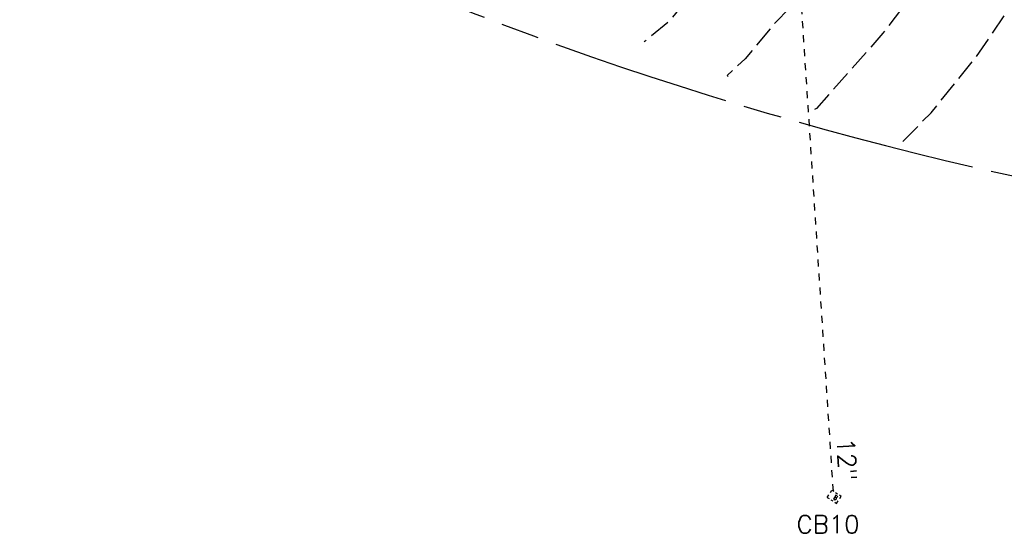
# Model space of a CAD drawing. Extents: x 2462993 to 2469231, y 263261 to 263931.
# Tile 101 of 116: x 2468560 to 2468714, y 263267 to 263347. Entities that reach past the tile are written whole.
import ezdxf

# ---------------------------------------------------------------- set-up
doc = ezdxf.new("R2010")
doc.units = 0
doc.header["$LTSCALE"] = 20
doc.header["$MEASUREMENT"] = 0
for name, pattern in [('CL', [2, 0.3, -0.15, 1.4, -0.15]), ('OhDOT_USTN2', [0.11, 0.069, -0.041]), ('OhDOT_USTN3', [0.22, 0.165, -0.055]), ('OhDOT_USTN5', [0.11, 0.055, -0.055]), ('waterex', [0])]:
    doc.linetypes.add(name, pattern=pattern)
for name, color, linetype in [('DR_X_Cells', 151, 'OhDOT_USTN2'), ('DR_X_Storm_Sewer', 151, 'OhDOT_USTN5'), ('DR_X_Text', 7, 'Continuous'), ('DT_X_Contour_Major', 132, 'OhDOT_USTN3'), ('DT_X_Contour_Minor', 136, 'OhDOT_USTN3'), ('RW_X_CL', 6, 'CL'), ('UT_X_Water', 133, 'waterex')]:
    doc.layers.add(name, color=color, linetype=linetype)
doc.styles.add('Simplex Normal (0.14)', font='Simplex.shx')

# ---------------------------------------------------------------- blocks, each defined once
blk = doc.blocks.new('GCB-X')
at = {"layer": 'DR_X_Cells', "color": 121, "linetype": 'Continuous'}
for p, q in [((-0.0625, 0.0375), (-0.0375, 0.0375)), ((-0.0625, 0.0125), (-0.0625, 0.0375)), ((-0.0125, 0.0375), (0.0125, 0.0375)), ((0.0227, 0.0195), (0.0067, 0.0195)), ((0.0067, 0.0195), (0.0067, -0.0205)), ((0.0067, 0.0013), (0.0243, 0.0013)), ((0.0375, 0.0375), (0.0625, 0.0375)), ((0.0625, 0.0125), (0.0625, 0.0375)), ((-0.0625, -0.0375), (-0.0625, -0.0125)), ((-0.0625, -0.0375), (-0.0375, -0.0375)), ((-0.0125, -0.0375), (0.0125, -0.0375)), ((0.0067, -0.0205), (0.0243, -0.0205)), ((0.0375, -0.0375), (0.0625, -0.0375)), ((0.0625, -0.0375), (0.0625, -0.0125))]:
    blk.add_line(p, q, dxfattribs=at)
at = {"layer": 'DR_X_Cells', "color": 121, "linetype": 'Continuous', "extrusion": (0, 0, -1)}
for centre, radius, start, end in [((-0.0198, 0.0101), 0.00986, 106.99872, 243.17932), ((-0.0199, -0.0096), 0.0117, 112.0547, 247.9453)]:
    blk.add_arc(centre, radius, start, end, dxfattribs=at)
blk = doc.blocks.new('ODOT STORM CATCH BASIN SQUARE')
blk.add_blockref('GCB-X', (0, 0))

msp = doc.modelspace()

# ---------------------------------------------------------------- linework, layer by layer
at = {"layer": 'DR_X_Storm_Sewer', "flags": 128}
msp.add_lwpolyline([(2468687.55, 263273.54), (2468681.74, 263362.19)], dxfattribs=at)
at = {"layer": 'DT_X_Contour_Major', "elevation": 1245, "flags": 128}
msp.add_lwpolyline([(2468692.62, 263427.54), (2468691.98, 263427.59), (2468692.26, 263424.4), (2468692.16, 263417.92), (2468692.26, 263416.85), (2468693.65, 263414), (2468697.56, 263408.71), (2468697.95, 263407.93), (2468698.01, 263407.32), (2468697.82, 263407.06), (2468696.56, 263406.58), (2468692.93, 263406.23), (2468686.42, 263406.22), (2468686.81, 263405.76), (2468689.83, 263404.74), (2468690.89, 263404.2), (2468691.87, 263403.24), (2468692.94, 263402.48), (2468696.1, 263401.24), (2468696.7, 263400.07), (2468696.92, 263398.98), (2468696.58, 263396.47), (2468696.06, 263395.16), (2468695.64, 263394.94), (2468693.04, 263394.76), (2468692.64, 263394.56), (2468690.85, 263394.82), (2468689.76, 263395.32), (2468688.85, 263394.73), (2468688.45, 263394.72), (2468685.93, 263393.1), (2468685.08, 263391.89), (2468684.34, 263390.1), (2468682.02, 263382.49), (2468681.35, 263381.23), (2468679.36, 263379.29), (2468676.85, 263377.17), (2468671.8, 263374.18), (2468671.29, 263373.69), (2468670.97, 263372.79), (2468670.57, 263369.74), (2468670.57, 263368.3), (2468670.8, 263366.97), (2468671.16, 263366.04), (2468671.89, 263365.51), (2468674.36, 263364.83), (2468675.32, 263364.4), (2468675.5, 263363.94), (2468673.51, 263361.63), (2468672.67, 263360.31), (2468661.82, 263346.99), (2468657.94, 263343.82)], dxfattribs=at)
at = {"layer": 'DT_X_Contour_Minor', "flags": 128}
for points, elevation in [([(2468698.44, 263328.25), (2468702.83, 263332.72), (2468709.88, 263341.44), (2468714.48, 263348.19), (2468716.68, 263350.47), (2468717.52, 263351.69), (2468717.59, 263352.04), (2468717.45, 263352.31), (2468716.53, 263352.6), (2468714.57, 263352.87), (2468712.18, 263354.09), (2468711.49, 263354.6), (2468709.32, 263357.6), (2468708.7, 263359.65), (2468708.77, 263362.28), (2468710.12, 263365.07), (2468711.94, 263366.69), (2468713.45, 263367.74), (2468715.52, 263368.6), (2468719.23, 263372.09), (2468719.91, 263372.5), (2468722.58, 263373.22), (2468728.6, 263377.39), (2468731.47, 263378.02), (2468734.23, 263378.26), (2468750.55, 263377.91), (2468756.35, 263378.07), (2468760.8, 263377.81), (2468771.36, 263376.61), (2468776.31, 263376.25), (2468779.77, 263376.3), (2468785.33, 263375.71), (2468788.18, 263375.12), (2468791.26, 263375.05), (2468800.8, 263375.76), (2468803.71, 263375.75), (2468804.68, 263376.01), (2468811.57, 263376.62), (2468817.89, 263376.31), (2468823.52, 263376.44), (2468832.72, 263375.61), (2468836.41, 263375.54), (2468839.5, 263375.24), (2468843, 263374.43), (2468844.8, 263374.25), (2468846.19, 263374.35), (2468848.05, 263374.78), (2468850.95, 263376.49), (2468851.81, 263376.72), (2468851.02, 263378.07), (2468849.64, 263382.24), (2468848.08, 263382.21), (2468846.01, 263382.5), (2468836.01, 263385.07), (2468862.62, 263385.3), (2468864.95, 263385.51), (2468862.77, 263389.81), (2468862.18, 263391.43), (2468861.68, 263395.04), (2468861.95, 263398.39), (2468862.31, 263400.65), (2468863.69, 263405.38), (2468864.36, 263409.79), (2468865.37, 263411.78), (2468866.18, 263414.03), (2468867.59, 263419.6), (2468868.31, 263427.35), (2468868.65, 263428.56), (2468869.79, 263445.15), (2468869.64, 263445.36), (2468862.31, 263445.43), (2468857.66, 263445.71), (2468857.55, 263446.19), (2468858.37, 263447.68), (2468857.77, 263450.14), (2468858.16, 263457.92), (2468859.05, 263461.35), (2468860.5, 263464.96), (2468861.58, 263466.89), (2468863.6, 263468.08), (2468864.42, 263469.12), (2468865.9, 263469.92), (2468868.75, 263470.92), (2468870.84, 263471.36), (2468871.23, 263471.89), (2468873.2, 263482.58), (2468874.42, 263485.33), (2468875.09, 263488.64), (2468875.78, 263494.85), (2468878.9, 263501.52), (2468882.01, 263506.39), (2468883.35, 263507.77), (2468884.4, 263508.37), (2468885.77, 263508.68), (2468886.48, 263509.36), (2468889.49, 263509.48), (2468896.22, 263512.57), (2468904.55, 263515.4), (2468910.21, 263516.17)], 1248), ([(2468841.67, 263442.22), (2468840.61, 263440.98), (2468839.65, 263439.5), (2468838.3, 263435.4), (2468837.28, 263432.91), (2468835.56, 263430.23), (2468833.42, 263427.31), (2468830.16, 263424.26), (2468827.1, 263422.07), (2468823.56, 263419.81), (2468819.9, 263418.2), (2468818.09, 263417.16), (2468816.14, 263415.69), (2468815.01, 263414.37), (2468812.33, 263408.91), (2468807.12, 263403), (2468805.48, 263399.62), (2468804.47, 263396.73), (2468804.38, 263395.53), (2468804.57, 263394.46), (2468805.59, 263392.66), (2468807.84, 263389.5), (2468808.84, 263387.72), (2468809.75, 263385.59), (2468809.12, 263385.28), (2468804.72, 263385.16), (2468783.19, 263385.22), (2468775.81, 263385.04), (2468784.54, 263383.8), (2468786.68, 263383.3), (2468787.73, 263382.82), (2468786.23, 263382.32), (2468782.56, 263381.86), (2468776.07, 263381.58), (2468763.26, 263381.91), (2468759.85, 263382.29), (2468758.32, 263382.72), (2468755.53, 263382.83), (2468753.29, 263382.38), (2468751.18, 263382.17), (2468742.26, 263382.68), (2468734.23, 263383.75), (2468730.7, 263383.76), (2468725.87, 263382.97), (2468724.22, 263383.19), (2468710.97, 263383.48), (2468709.23, 263383), (2468707.67, 263382.18), (2468704.94, 263379.56), (2468704.65, 263379.03), (2468704.13, 263376.32), (2468703.06, 263374.71), (2468702.33, 263373.93), (2468699.03, 263371.2), (2468694.81, 263368.35), (2468694.51, 263367.91), (2468694.65, 263364.72), (2468694.53, 263361.64), (2468694.89, 263358.54), (2468695.27, 263357.95), (2468697.27, 263357.26), (2468699.94, 263356.74), (2468702.21, 263356.06), (2468702.7, 263355.73), (2468702.81, 263355.42), (2468702.35, 263354.48), (2468695.31, 263345.16), (2468684.9, 263333.38), (2468684.15, 263333.02), (2468684.22, 263332.95)], 1247), ([(2468733.42, 263413.91), (2468733.09, 263413.62), (2468732.9, 263413.09), (2468733.17, 263411.25), (2468731.86, 263406.56), (2468731.97, 263404.26), (2468732.18, 263403.01), (2468736.51, 263394.13), (2468736.74, 263393.4), (2468736.7, 263392.98), (2468736.47, 263392.93), (2468733.77, 263393.68), (2468726.86, 263396.43), (2468719.64, 263399.55), (2468714.86, 263401.35), (2468714.62, 263401.33), (2468726.14, 263394.73), (2468728.08, 263393.18), (2468728.43, 263392.68), (2468728.4, 263392.33), (2468727.41, 263391.69), (2468724.98, 263390.9), (2468724.1, 263390.97), (2468723.55, 263391.34), (2468723.4, 263392.4), (2468720.95, 263392.38), (2468719.24, 263391.99), (2468718.11, 263390.77), (2468715.33, 263390.12), (2468713.13, 263389.79), (2468710.8, 263389.7), (2468708.41, 263389.33), (2468701.34, 263387.55), (2468697.85, 263386.33), (2468696.12, 263384.33), (2468694.79, 263382.32), (2468694.3, 263381.16), (2468692.41, 263378.83), (2468686.9, 263373.41), (2468685.24, 263372.08), (2468684.25, 263370.52), (2468683.42, 263368.68), (2468682.78, 263364.32), (2468682.92, 263362.5), (2468683.92, 263361.83), (2468685.16, 263361.34), (2468688.08, 263360.57), (2468688.69, 263359.98), (2468688.66, 263359.4), (2468687.91, 263357.97), (2468684.8, 263353.8), (2468681.99, 263350.42), (2468678.49, 263346.86), (2468673.75, 263341.19), (2468670.93, 263338.57), (2468671.08, 263338.38)], 1246)]:
    msp.add_lwpolyline(points, dxfattribs=dict(at, elevation=elevation))
at = {"layer": 'RW_X_CL', "flags": 128}
msp.add_lwpolyline([(2464096.74, 263676.31, -0.043713), (2464761.3, 263641.07), (2466151.72, 263444.62, 0.061457), (2467087.03, 263428.16), (2468050.52, 263529.86, -0.138469), (2468357.4, 263477.17), (2468591.66, 263365.39, 0.135318), (2468891.49, 263312), (2469004.29, 263322.5, -0.03812), (2469222.39, 263326.12)], format="xyb", dxfattribs=at)
at = {"layer": 'UT_X_Water', "flags": 128}
msp.add_lwpolyline([(2468578.97, 263402.12), (2468603.58, 263390.37, 0.135318), (2468888.93, 263339.56), (2469004.01, 263350.27)], format="xyb", dxfattribs=at)

# ---------------------------------------------------------------- block references
at = {"layer": 'DR_X_Cells', "xscale": 14, "yscale": 18, "zscale": 20, "rotation": 327.2123733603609}
msp.add_blockref('ODOT STORM CATCH BASIN SQUARE', (2468687.69, 263272.65), dxfattribs=at)

# ---------------------------------------------------------------- texts
at = {"layer": 'DR_X_Text', "insert": (2468689.66, 263278.51), "char_height": 2.8, "attachment_point": 5, "rotation": 273.7481, "style": 'Simplex Normal (0.14)'}
msp.add_mtext('12"', dxfattribs=at)
at = {"layer": 'DR_X_Text', "insert": (2468686.72, 263268.33), "char_height": 2.8, "attachment_point": 5, "style": 'Simplex Normal (0.14)'}
msp.add_mtext('CB10', dxfattribs=at)

doc.saveas('drawing.dxf')
